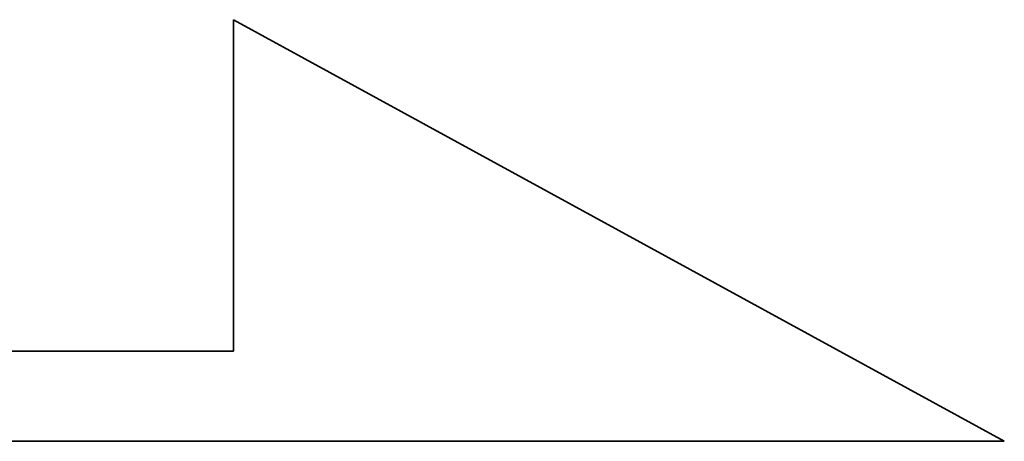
# Model space of a CAD drawing. Extents: x -94 to 1045, y 423 to 643.
# Tile 23 of 59: x 30.901 to 31.6, y 494.372 to 494.672. Entities that reach past the tile are written whole.
import ezdxf

# ---------------------------------------------------------------- set-up
doc = ezdxf.new("R2010")
doc.units = 0
doc.header["$LTSCALE"] = 2
doc.header["$MEASUREMENT"] = 0
doc.layers.add('DIM', color=4, linetype='Continuous')
doc.layers.add('layer 1', color=7, linetype='Continuous')

# ---------------------------------------------------------------- blocks, each defined once
blk = doc.blocks.new('TBI MOTION logo(完整正式版)')
at = {"layer": 'layer 1', "color": 22, "lineweight": 35}
blk.add_open_spline([(75.90875, -9.47875), (75.90875, -9.47875), (75.90875, -12.28625), (75.90875, -12.28625), (75.90875, -12.28625), (75.90875, -12.28625), (75.90875, -12.47875), (75.90875, -12.47875), (75.90875, -12.47875), (75.90875, -12.47875), (75.71625, -12.47875), (75.71625, -12.47875), (75.71625, -12.47875), (75.71625, -12.47875), (-88.32875, -12.47875), (-88.32875, -12.47875), (-88.32875, -12.47875), (-88.32875, -12.47875), (-88.32875, -13.29375), (-88.32875, -13.29375), (-88.32875, -13.29375), (-88.32875, -13.29375), (82.89125, -13.29375), (82.89125, -13.29375), (82.89125, -13.29375), (82.89125, -13.29375), (75.90875, -9.47875), (75.90875, -9.47875)], degree=3, knots=[0, 0, 0, 0, 0.1428571, 0.1428571, 0.1428571, 0.1428572, 0.2857143, 0.2857143, 0.2857143, 0.2857143, 0.4285714, 0.4285714, 0.4285714, 0.4285714, 0.5714286, 0.5714286, 0.5714286, 0.5714286, 0.7142857, 0.7142857, 0.7142857, 0.7142857, 0.8571429, 0.8571429, 0.8571429, 0.8571429, 1, 1, 1, 1], dxfattribs=at)

msp = doc.modelspace()

# ---------------------------------------------------------------- block references
at = {"layer": 'DIM', "color": 7, "xscale": 0.07846168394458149, "yscale": 0.07846168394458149, "zscale": 0.07846168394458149}
msp.add_blockref('TBI MOTION logo(完整正式版)', (25.09654, 495.41523), dxfattribs=at)

doc.saveas('drawing.dxf')
